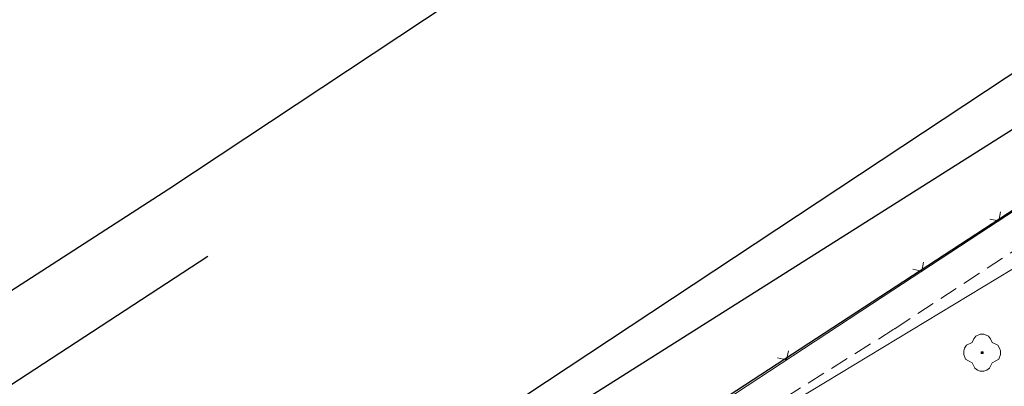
# Model space of a CAD drawing. Header units: metres. Extents: x -535942 to -530626, y -1087729 to -1086275.
# Tile 217 of 247: x -534185 to -534153, y -1086776 to -1086764. Entities that reach past the tile are written whole.
import ezdxf

# ---------------------------------------------------------------- set-up
doc = ezdxf.new("R2010")
doc.units = ezdxf.units.M
doc.linetypes.add('C_2', pattern=[0.9, 0.6, -0.3])
for name, color, linetype in [('15', 7, 'Continuous'), ('18', 7, 'Continuous'), ('23', 7, 'Continuous'), ('25', 7, 'Continuous'), ('_blok katastr', 7, 'Continuous'), ('_blok SS sítě', 7, 'Continuous'), ('_blok zaměření - nové', 7, 'Continuous')]:
    doc.layers.add(name, color=color, linetype=linetype)
doc.layers.add('AG silno NN', color=251, linetype='G_VED_660_PN', lineweight=13)
for name, color, linetype, true_color in [('BT_BPEJ', 7, 'Continuous', 0x7fffff), ('BT_hranice_parcel', 7, 'Continuous', 0x007f00), ('BT_vnitrni_kresby', 7, 'Continuous', 0x007f00)]:
    doc.layers.add(name, color=color, linetype=linetype, true_color=true_color)
doc.linetypes.add('G_VED_660_PN', pattern='A,0.5,-1,2,-6.5,[28,hpfmlin.shx,S=1,R=0,X=0,Y=0],-6.5,2,-1,0.5', length=20)

# ---------------------------------------------------------------- blocks, each defined once
blk = doc.blocks.new('_KATASTR')
at = {"layer": 'BT_BPEJ', "lineweight": -3}
blk.add_lwpolyline([(-534567.99, -1086985.9), (-534456, -1086953), (-534436.78, -1086944.4), (-534394.5, -1086925.5), (-534377.62, -1086916.03), (-534353.5, -1086902.5), (-534344.98, -1086895.04), (-534338.35, -1086889.24), (-534337.5, -1086888.5), (-534101, -1086732), (-533977.7, -1086657.11), (-533966, -1086650), (-533802, -1086557.5)], dxfattribs=at)
at = {"layer": 'BT_hranice_parcel', "lineweight": -3}
for points in [[(-533930.39, -1086626.94), (-533977.71, -1086657.09), (-534027.69, -1086688.36), (-534051.88, -1086704.35), (-534053, -1086704.99), (-534093.1, -1086730.54), (-534099.49, -1086734.79), (-534123.96, -1086749.86), (-534172.7, -1086780.69), (-534236.19, -1086822.11), (-534301.1, -1086864.48), (-534361.33, -1086904.52), (-534389.95, -1086921.75), (-534421.31, -1086936.84), (-534457.42, -1086954.5), (-534485.18, -1086964.81)], [(-534493.78, -1086969.89), (-534465.8, -1086959.93), (-534429.9, -1086944.73), (-534384.85, -1086920.69), (-534356.67, -1086902.53), (-534277.7, -1086851.96), (-534273.32, -1086849.11), (-534236.73, -1086825.56), (-534052.87, -1086705.47), (-533854.49, -1086591.17)], [(-534146.79, -1086741.14), (-534150.7, -1086750.43), (-534179.84, -1086769.75), (-534245.31, -1086812.04), (-534249.79, -1086814.91), (-534235.39, -1086802.79), (-534174.69, -1086747.52)]]:
    blk.add_lwpolyline(points, dxfattribs=at)
at = {"layer": 'BT_vnitrni_kresby', "lineweight": -3}
blk.add_lwpolyline([(-534306.37, -1086855.45), (-534178.56, -1086771.93)], dxfattribs=at)
blk = doc.blocks.new('SS nízké napětí')
at = {"layer": 'AG silno NN', "ltscale": 0.7}
blk.add_line((-534169.587, -1086782.793), (-534061.8903, -1086717.66554), dxfattribs=at)
blk = doc.blocks.new('Z212')
at = {"color": 0, "lineweight": -2}
for p, q in [((-0.21, 0.21), (0, 0)), ((0, 0), (0.21, 0.21))]:
    blk.add_line(p, q, dxfattribs=at)
blk = doc.blocks.new('Z24')
at = {"color": 0, "lineweight": -2}
for p, q in [((-0.51, 0.24), (-0.33, 0.33)), ((-0.33, 0.33), (-0.27, 0.45)), ((-0.27, 0.45), (-0.21, 0.54)), ((-0.21, 0.54), (-0.06, 0.6)), ((-0.06, 0.6), (0.06, 0.6)), ((0.06, 0.6), (0.21, 0.54)), ((0.21, 0.54), (0.27, 0.45)), ((0.27, 0.45), (0.33, 0.33)), ((0.33, 0.33), (0.51, 0.24)), ((-0.6, 0.06), (-0.57, 0.15)), ((-0.6, -0.06), (-0.6, 0.06)), ((-0.57, 0.15), (-0.51, 0.24)), ((-0.03, -0.03), (-0.03, 0.03)), ((-0.03, 0.03), (0.03, 0.03)), ((0.03, 0.03), (0.03, -0.03)), ((0.51, 0.24), (0.57, 0.15)), ((0.57, 0.15), (0.6, 0.06)), ((0.6, 0.06), (0.6, -0.06)), ((-0.54, -0.21), (-0.6, -0.06)), ((-0.45, -0.27), (-0.54, -0.21)), ((-0.33, -0.33), (-0.45, -0.27)), ((0.03, -0.03), (-0.03, -0.03)), ((0.45, -0.27), (0.33, -0.33)), ((0.54, -0.21), (0.45, -0.27)), ((0.6, -0.06), (0.54, -0.21)), ((-0.24, -0.51), (-0.33, -0.33)), ((-0.15, -0.57), (-0.24, -0.51)), ((-0.06, -0.6), (-0.15, -0.57)), ((0.06, -0.6), (-0.06, -0.6)), ((0.15, -0.57), (0.06, -0.6)), ((0.24, -0.51), (0.15, -0.57)), ((0.33, -0.33), (0.24, -0.51))]:
    blk.add_line(p, q, dxfattribs=at)
blk = doc.blocks.new('Zaměření - zekan')
at = {"layer": '18', "color": 252, "lineweight": 15}
for p in [(-534156.54, -1086773.25), (-534156.16, -1086774.3), (-534153.31, -1086775.08)]:
    blk.add_point(p, dxfattribs=at)
at = {"layer": '23', "color": 252, "lineweight": 15}
for p, q in [((-534156.54, -1086773.25), (-534150.55, -1086769.32)), ((-534163.45, -1086777.78), (-534156.54, -1086773.25))]:
    blk.add_line(p, q, dxfattribs=at)
at = {"layer": '25', "color": 252, "linetype": 'C_2', "lineweight": 15}
for p, q in [((-534156.16, -1086774.3), (-534149.68, -1086770.05)), ((-534162.79, -1086778.47), (-534156.16, -1086774.3))]:
    blk.add_line(p, q, dxfattribs=at)
at = {"layer": '15', "color": 252, "lineweight": 15}
blk.add_blockref('Z24', (-534153.31, -1086775.08), dxfattribs=at)
at = {"layer": '23', "color": 252, "lineweight": 15}
for p, rotation in [((-534152.77, -1086770.78), 33.2), ((-534155.28, -1086772.42), 33.2), ((-534159.69, -1086775.31), 33.3)]:
    blk.add_blockref('Z212', p, dxfattribs=dict(at, rotation=rotation))

msp = doc.modelspace()

# ---------------------------------------------------------------- block references
at = {"layer": '_blok katastr', "lineweight": -3}
msp.add_blockref('_KATASTR', (0, 0), dxfattribs=at)
at = {"layer": '_blok SS sítě'}
msp.add_blockref('SS nízké napětí', (0, 0), dxfattribs=at)
at = {"layer": '_blok zaměření - nové', "linetype": 'ByBlock'}
msp.add_blockref('Zaměření - zekan', (0, 0), dxfattribs=at)

doc.saveas('drawing.dxf')
